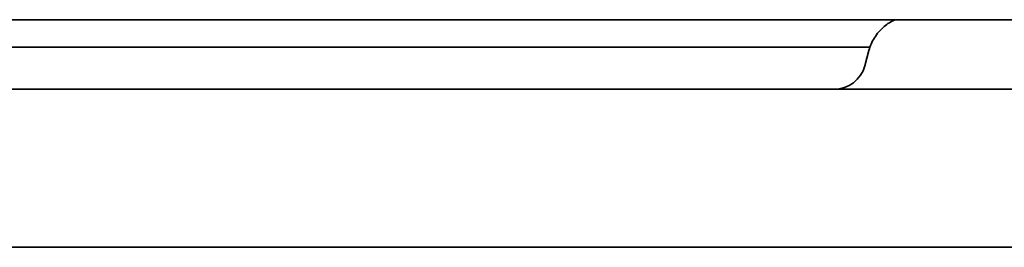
# Model space of a CAD drawing. Header units: millimetres. Extents: x 247 to 1013, y 238 to 653.
# Tile 4 of 7: x 720 to 813, y 238 to 260. Entities that reach past the tile are written whole.
import ezdxf

# ---------------------------------------------------------------- set-up
doc = ezdxf.new("R2010")
doc.units = ezdxf.units.MM
doc.header["$LTSCALE"] = 3
doc.layers.add('Krawędzie widoczne(ISO)', color=7, linetype='Continuous', lineweight=35, true_color=0x262659)

msp = doc.modelspace()

# ---------------------------------------------------------------- linework, layer by layer
at = {"layer": 'Krawędzie widoczne(ISO)'}
for p, q in [((816.601, 259.833), (630, 259.833)), ((459.27, 257.237), (800.729, 257.237)), ((800.627, 256.904), (800.24, 255.462)), ((900, 253.239), (360, 253.239)), ((900, 238.239), (360, 238.239))]:
    msp.add_line(p, q, dxfattribs=at)
msp.add_arc((797.343, 256.239), 3, 270, 345, dxfattribs=at)
msp.add_open_spline([(800.626, 256.904), (800.738, 257.326), (800.919, 257.734), (801.398, 258.509), (801.714, 258.879), (802.389, 259.444), (802.738, 259.664), (803.106, 259.833)], degree=3, knots=[0, 0, 0, 0, 0.1310765, 0.1310765, 0.2734297, 0.2734297, 0.3950448, 0.3950448, 0.3950448, 0.3950448], dxfattribs=at)

doc.saveas('drawing.dxf')
